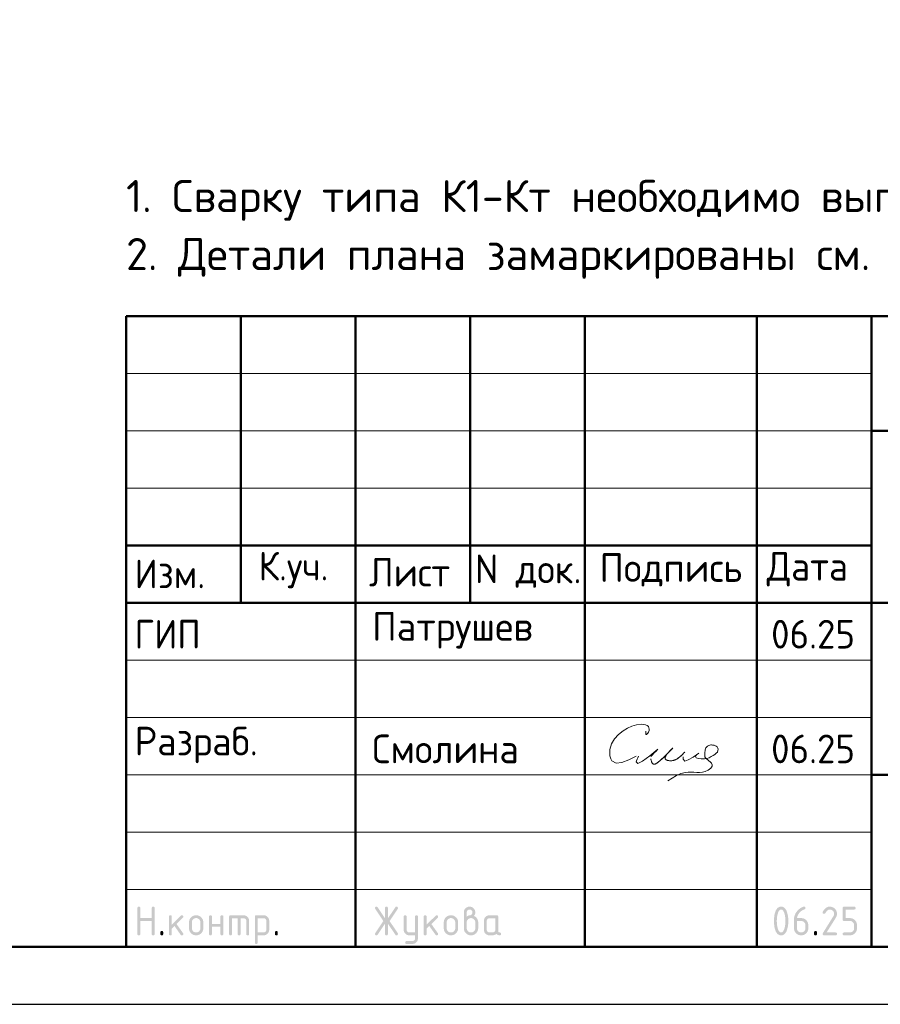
# Model space of a CAD drawing. Header units: millimetres. Extents: x 0 to 50400, y 0 to 35640.
# Tile 42 of 46: x 26487 to 35493, y 0 to 10301. Entities that reach past the tile are written whole.
import ezdxf

# ---------------------------------------------------------------- set-up
doc = ezdxf.new("R2010")
doc.units = ezdxf.units.MM
doc.layers.add('Standard', color=7, linetype='Continuous', lineweight=25)
doc.styles.add('ISOCPEUR', font='txt')

msp = doc.modelspace()

# ---------------------------------------------------------------- hatches: boundary and pattern name
at = {"layer": 'Standard', "linetype": 'Continuous', "lineweight": 25, "transparency": 33554687}
for points in [[(27719, 737), (27719, 1007), (27719, 1008), (27719, 1010), (27719, 1012), (27720, 1013), (27720, 1015), (27721, 1016), (27722, 1017), (27723, 1018), (27724, 1019), (27725, 1019), (27726, 1020), (27727, 1021), (27729, 1021), (27730, 1021), (27732, 1022), (27734, 1022), (27736, 1022), (27737, 1021), (27739, 1021), (27741, 1021), (27742, 1020), (27743, 1019), (27744, 1019), (27745, 1018), (27746, 1017), (27747, 1016), (27748, 1015), (27748, 1013), (27748, 1012), (27749, 1010), (27749, 1008), (27749, 1007), (27749, 902), (27869, 902), (27869, 1007), (27869, 1008), (27869, 1010), (27869, 1012), (27870, 1013), (27870, 1015), (27871, 1016), (27871, 1017), (27872, 1018), (27873, 1019), (27874, 1019), (27876, 1020), (27877, 1021), (27878, 1021), (27880, 1021), (27882, 1022), (27884, 1022), (27886, 1022), (27887, 1021), (27889, 1021), (27890, 1021), (27892, 1020), (27893, 1019), (27894, 1019), (27895, 1018), (27896, 1017), (27897, 1016), (27897, 1015), (27898, 1013), (27898, 1012), (27898, 1010), (27899, 1008), (27899, 1007), (27899, 737), (27899, 735), (27898, 733), (27898, 731), (27898, 730), (27897, 729), (27897, 727), (27896, 726), (27895, 725), (27894, 724), (27893, 724), (27892, 723), (27890, 722), (27889, 722), (27887, 722), (27886, 722), (27884, 722), (27882, 722), (27880, 722), (27878, 722), (27877, 722), (27876, 723), (27874, 724), (27873, 724), (27872, 725), (27871, 726), (27871, 727), (27870, 729), (27870, 730), (27869, 731), (27869, 733), (27869, 735), (27869, 737), (27869, 872), (27749, 872), (27749, 737), (27749, 735), (27749, 733), (27748, 731), (27748, 730), (27748, 729), (27747, 727), (27746, 726), (27745, 725), (27744, 724), (27743, 724), (27742, 723), (27741, 722), (27739, 722), (27737, 722), (27736, 722), (27734, 722), (27732, 722), (27730, 722), (27729, 722), (27727, 722), (27726, 723), (27725, 724), (27724, 724), (27723, 725), (27722, 726), (27721, 727), (27720, 729), (27720, 730), (27719, 731), (27719, 733), (27719, 735)], [(28079, 833), (28173, 927), (28174, 928), (28175, 929), (28177, 930), (28178, 930), (28179, 931), (28181, 931), (28182, 931), (28184, 931), (28186, 931), (28187, 931), (28189, 931), (28190, 930), (28192, 930), (28193, 929), (28194, 929), (28195, 928), (28196, 927), (28197, 926), (28197, 924), (28198, 923), (28198, 922), (28198, 920), (28199, 918), (28199, 916), (28199, 915), (28198, 914), (28198, 912), (28198, 911), (28197, 910), (28196, 908), (28195, 907), (28194, 906), (28128, 840), (28196, 745), (28197, 743), (28198, 741), (28199, 739), (28199, 736), (28199, 734), (28198, 733), (28198, 731), (28198, 730), (28197, 728), (28197, 727), (28196, 726), (28195, 725), (28194, 724), (28193, 724), (28192, 723), (28190, 722), (28189, 722), (28187, 722), (28186, 722), (28184, 722), (28182, 722), (28180, 722), (28178, 722), (28177, 723), (28175, 724), (28174, 725), (28172, 726), (28171, 728), (28107, 819), (28079, 791), (28079, 737), (28079, 735), (28078, 733), (28078, 731), (28078, 730), (28077, 729), (28077, 727), (28076, 726), (28075, 725), (28074, 724), (28073, 724), (28072, 723), (28070, 722), (28069, 722), (28067, 722), (28066, 722), (28064, 722), (28062, 722), (28060, 722), (28059, 722), (28057, 722), (28056, 723), (28055, 724), (28053, 724), (28052, 725), (28051, 726), (28051, 727), (28050, 729), (28050, 730), (28049, 731), (28049, 733), (28049, 735), (28049, 737), (28049, 916), (28049, 918), (28049, 920), (28049, 922), (28050, 923), (28050, 924), (28051, 926), (28051, 927), (28052, 928), (28053, 929), (28055, 929), (28056, 930), (28057, 930), (28059, 931), (28060, 931), (28062, 931), (28064, 931), (28066, 931), (28067, 931), (28069, 931), (28070, 930), (28072, 930), (28073, 929), (28074, 929), (28075, 928), (28076, 927), (28077, 926), (28077, 924), (28078, 923), (28078, 922), (28078, 920), (28079, 918), (28079, 916)], [(28498, 811), (28498, 737), (28498, 735), (28498, 733), (28498, 731), (28497, 730), (28497, 729), (28496, 727), (28496, 726), (28495, 725), (28494, 724), (28493, 724), (28491, 723), (28490, 722), (28489, 722), (28487, 722), (28485, 722), (28483, 722), (28481, 722), (28480, 722), (28478, 722), (28477, 722), (28475, 723), (28474, 724), (28473, 724), (28472, 725), (28471, 726), (28470, 727), (28470, 729), (28469, 730), (28469, 731), (28469, 733), (28468, 735), (28468, 737), (28468, 916), (28468, 918), (28469, 920), (28469, 922), (28469, 923), (28470, 924), (28470, 926), (28471, 927), (28472, 928), (28473, 929), (28474, 929), (28475, 930), (28477, 930), (28478, 931), (28480, 931), (28481, 931), (28483, 931), (28485, 931), (28487, 931), (28489, 931), (28490, 930), (28491, 930), (28493, 929), (28494, 929), (28495, 928), (28496, 927), (28496, 926), (28497, 924), (28497, 923), (28498, 922), (28498, 920), (28498, 918), (28498, 916), (28498, 841), (28588, 841), (28588, 916), (28588, 918), (28588, 920), (28588, 922), (28589, 923), (28589, 924), (28590, 926), (28591, 927), (28592, 928), (28593, 929), (28594, 929), (28595, 930), (28596, 930), (28598, 931), (28600, 931), (28601, 931), (28603, 931), (28605, 931), (28607, 931), (28608, 931), (28610, 930), (28611, 930), (28612, 929), (28613, 929), (28614, 928), (28615, 927), (28616, 926), (28617, 924), (28617, 923), (28618, 922), (28618, 920), (28618, 918), (28618, 916), (28618, 737), (28618, 735), (28618, 733), (28618, 731), (28617, 730), (28617, 729), (28616, 727), (28615, 726), (28614, 725), (28613, 724), (28612, 724), (28611, 723), (28610, 722), (28608, 722), (28607, 722), (28605, 722), (28603, 722), (28601, 722), (28600, 722), (28598, 722), (28596, 722), (28595, 723), (28594, 724), (28593, 724), (28592, 725), (28591, 726), (28590, 727), (28589, 729), (28589, 730), (28588, 731), (28588, 733), (28588, 735), (28588, 737), (28588, 811)], [(28693, 931), (28828, 931), (28831, 931), (28834, 931), (28837, 931), (28840, 930), (28843, 930), (28846, 929), (28849, 928), (28851, 927), (28854, 926), (28856, 925), (28859, 923), (28861, 922), (28864, 920), (28866, 918), (28868, 916), (28871, 914), (28873, 912), (28875, 909), (28877, 907), (28878, 905), (28880, 902), (28881, 900), (28883, 897), (28884, 895), (28885, 892), (28886, 889), (28886, 886), (28887, 883), (28887, 881), (28888, 878), (28888, 875), (28888, 871), (28888, 737), (28888, 735), (28888, 733), (28888, 731), (28887, 730), (28887, 729), (28886, 727), (28885, 726), (28884, 725), (28883, 724), (28882, 724), (28881, 723), (28880, 722), (28878, 722), (28877, 722), (28875, 722), (28873, 722), (28871, 722), (28869, 722), (28868, 722), (28866, 722), (28865, 723), (28864, 724), (28863, 724), (28862, 725), (28861, 726), (28860, 727), (28859, 729), (28859, 730), (28858, 731), (28858, 733), (28858, 735), (28858, 737), (28858, 871), (28858, 875), (28857, 877), (28857, 880), (28856, 883), (28855, 886), (28853, 888), (28851, 891), (28849, 893), (28847, 895), (28845, 896), (28842, 898), (28840, 899), (28837, 900), (28834, 901), (28831, 901), (28828, 901), (28798, 901), (28798, 737), (28798, 735), (28798, 733), (28798, 731), (28797, 730), (28797, 729), (28796, 727), (28795, 726), (28794, 725), (28793, 724), (28792, 724), (28791, 723), (28790, 722), (28788, 722), (28787, 722), (28785, 722), (28783, 722), (28781, 722), (28780, 722), (28778, 722), (28777, 722), (28775, 723), (28774, 724), (28773, 724), (28772, 725), (28771, 726), (28770, 727), (28769, 729), (28769, 730), (28769, 731), (28768, 733), (28768, 735), (28768, 737), (28768, 901), (28708, 901), (28708, 737), (28708, 735), (28708, 733), (28708, 731), (28707, 730), (28707, 729), (28706, 727), (28705, 726), (28704, 725), (28704, 724), (28702, 724), (28701, 723), (28700, 722), (28698, 722), (28697, 722), (28695, 722), (28693, 722), (28691, 722), (28690, 722), (28688, 722), (28687, 722), (28685, 723), (28684, 724), (28683, 724), (28682, 725), (28681, 726), (28680, 727), (28680, 729), (28679, 730), (28679, 731), (28678, 733), (28678, 735), (28678, 737), (28678, 916), (28678, 918), (28678, 920), (28679, 922), (28679, 923), (28680, 924), (28680, 926), (28681, 927), (28682, 928), (28683, 929), (28684, 929), (28685, 930), (28687, 930), (28688, 931), (28690, 931), (28691, 931)], [(30310, 844), (30233, 728), (30232, 726), (30230, 725), (30229, 724), (30227, 723), (30226, 722), (30224, 722), (30222, 722), (30220, 722), (30218, 722), (30217, 722), (30215, 722), (30214, 723), (30212, 723), (30211, 724), (30210, 724), (30209, 725), (30208, 726), (30207, 728), (30207, 729), (30206, 730), (30206, 732), (30206, 734), (30205, 735), (30205, 737), (30205, 739), (30206, 741), (30207, 743), (30208, 745), (30292, 871), (30208, 998), (30207, 1000), (30206, 1002), (30205, 1004), (30205, 1006), (30205, 1008), (30206, 1010), (30206, 1011), (30206, 1013), (30207, 1014), (30207, 1015), (30208, 1017), (30209, 1018), (30210, 1019), (30211, 1019), (30212, 1020), (30214, 1021), (30215, 1021), (30217, 1021), (30218, 1022), (30220, 1022), (30222, 1022), (30224, 1021), (30226, 1021), (30227, 1020), (30229, 1019), (30230, 1018), (30232, 1016), (30233, 1015), (30310, 899), (30310, 1007), (30310, 1008), (30310, 1010), (30311, 1012), (30311, 1013), (30312, 1015), (30312, 1016), (30313, 1017), (30314, 1018), (30315, 1019), (30316, 1019), (30317, 1020), (30319, 1021), (30320, 1021), (30322, 1021), (30323, 1022), (30325, 1022), (30327, 1022), (30329, 1021), (30330, 1021), (30332, 1021), (30333, 1020), (30334, 1019), (30336, 1019), (30337, 1018), (30337, 1017), (30338, 1016), (30339, 1015), (30339, 1013), (30340, 1012), (30340, 1010), (30340, 1008), (30340, 1007), (30340, 899), (30418, 1015), (30419, 1016), (30420, 1018), (30422, 1019), (30423, 1020), (30425, 1021), (30427, 1021), (30428, 1022), (30430, 1022), (30432, 1022), (30433, 1021), (30435, 1021), (30436, 1020), (30437, 1020), (30439, 1019), (30440, 1018), (30441, 1017), (30442, 1016), (30443, 1015), (30444, 1013), (30444, 1012), (30445, 1011), (30445, 1009), (30445, 1008), (30445, 1006), (30445, 1004), (30445, 1002), (30444, 1000), (30443, 998), (30358, 871), (30443, 745), (30444, 743), (30445, 741), (30445, 739), (30445, 737), (30445, 735), (30445, 734), (30445, 732), (30444, 731), (30444, 730), (30443, 728), (30442, 727), (30441, 726), (30440, 725), (30439, 724), (30438, 723), (30436, 723), (30435, 722), (30434, 722), (30432, 722), (30431, 722), (30429, 722), (30427, 722), (30425, 722), (30423, 723), (30422, 724), (30420, 725), (30419, 726), (30418, 728), (30340, 844), (30340, 737), (30340, 735), (30340, 733), (30340, 731), (30339, 730), (30339, 729), (30338, 727), (30337, 726), (30337, 725), (30336, 724), (30334, 724), (30333, 723), (30332, 722), (30330, 722), (30329, 722), (30327, 722), (30325, 722), (30323, 722), (30322, 722), (30320, 722), (30319, 722), (30317, 723), (30316, 724), (30315, 724), (30314, 725), (30313, 726), (30312, 727), (30312, 729), (30311, 730), (30311, 731), (30310, 733), (30310, 735), (30310, 737)], [(30625, 691), (30625, 722), (30565, 722), (30562, 722), (30559, 722), (30556, 722), (30553, 723), (30550, 723), (30547, 724), (30545, 725), (30542, 726), (30539, 727), (30537, 728), (30534, 730), (30532, 731), (30529, 733), (30527, 735), (30525, 737), (30523, 739), (30521, 741), (30519, 744), (30517, 746), (30515, 748), (30513, 751), (30512, 753), (30511, 756), (30510, 758), (30509, 761), (30508, 764), (30507, 767), (30506, 769), (30506, 772), (30506, 775), (30505, 778), (30505, 781), (30505, 916), (30505, 918), (30506, 920), (30506, 922), (30506, 923), (30507, 924), (30507, 926), (30508, 927), (30509, 928), (30510, 929), (30511, 929), (30512, 930), (30514, 930), (30515, 931), (30517, 931), (30518, 931), (30520, 931), (30522, 931), (30524, 931), (30526, 931), (30527, 930), (30528, 930), (30530, 929), (30531, 929), (30532, 928), (30533, 927), (30533, 926), (30534, 924), (30534, 923), (30535, 922), (30535, 920), (30535, 918), (30535, 916), (30535, 782), (30535, 779), (30536, 776), (30536, 773), (30538, 770), (30539, 768), (30540, 765), (30542, 763), (30544, 760), (30546, 758), (30549, 757), (30551, 755), (30554, 754), (30557, 753), (30559, 752), (30562, 752), (30565, 752), (30625, 752), (30625, 916), (30625, 918), (30625, 920), (30625, 922), (30626, 923), (30626, 924), (30627, 926), (30628, 927), (30629, 928), (30630, 929), (30631, 929), (30632, 930), (30633, 930), (30635, 931), (30636, 931), (30638, 931), (30640, 931), (30642, 931), (30644, 931), (30645, 931), (30647, 930), (30648, 930), (30649, 929), (30650, 929), (30651, 928), (30652, 927), (30653, 926), (30654, 924), (30654, 923), (30655, 922), (30655, 920), (30655, 918), (30655, 916), (30655, 692), (30655, 688), (30655, 685), (30655, 682), (30654, 680), (30653, 677), (30653, 674), (30652, 671), (30651, 669), (30650, 666), (30648, 663), (30647, 661), (30645, 658), (30644, 656), (30642, 654), (30640, 651), (30638, 649), (30636, 647), (30634, 645), (30631, 643), (30629, 641), (30627, 640), (30624, 638), (30621, 637), (30619, 636), (30616, 635), (30613, 634), (30611, 633), (30608, 633), (30605, 632), (30602, 632), (30599, 632), (30596, 632), (30535, 632), (30534, 632), (30532, 632), (30530, 632), (30529, 633), (30527, 633), (30526, 634), (30525, 634), (30524, 635), (30523, 636), (30522, 638), (30522, 639), (30521, 640), (30521, 642), (30521, 643), (30520, 645), (30520, 647), (30520, 648), (30521, 650), (30521, 651), (30522, 652), (30522, 654), (30523, 655), (30524, 656), (30525, 657), (30526, 658), (30527, 659), (30529, 660), (30530, 661), (30531, 661), (30533, 661), (30534, 662), (30535, 662), (30595, 662), (30598, 662), (30601, 662), (30604, 663), (30607, 664), (30609, 665), (30612, 666), (30614, 668), (30616, 670), (30619, 672), (30620, 675), (30622, 677), (30623, 680), (30624, 682), (30624, 685), (30625, 688)], [(30745, 833), (30840, 927), (30841, 928), (30842, 929), (30843, 930), (30844, 930), (30846, 931), (30847, 931), (30849, 931), (30850, 931), (30852, 931), (30854, 931), (30855, 931), (30857, 930), (30858, 930), (30859, 929), (30860, 929), (30861, 928), (30862, 927), (30863, 926), (30864, 924), (30864, 923), (30865, 922), (30865, 920), (30865, 918), (30865, 916), (30865, 915), (30865, 914), (30865, 912), (30864, 911), (30863, 910), (30863, 908), (30862, 907), (30861, 906), (30795, 840), (30862, 745), (30864, 743), (30864, 741), (30865, 739), (30865, 736), (30865, 734), (30865, 733), (30865, 731), (30864, 730), (30864, 728), (30863, 727), (30862, 726), (30861, 725), (30860, 724), (30859, 724), (30858, 723), (30857, 722), (30855, 722), (30854, 722), (30852, 722), (30850, 722), (30848, 722), (30846, 722), (30845, 722), (30843, 723), (30842, 724), (30840, 725), (30839, 726), (30838, 728), (30773, 819), (30745, 791), (30745, 737), (30745, 735), (30745, 733), (30745, 731), (30744, 730), (30744, 729), (30743, 727), (30742, 726), (30741, 725), (30741, 724), (30739, 724), (30738, 723), (30737, 722), (30735, 722), (30734, 722), (30732, 722), (30730, 722), (30728, 722), (30727, 722), (30725, 722), (30724, 722), (30722, 723), (30721, 724), (30720, 724), (30719, 725), (30718, 726), (30717, 727), (30717, 729), (30716, 730), (30716, 731), (30715, 733), (30715, 735), (30715, 737), (30715, 916), (30715, 918), (30715, 920), (30716, 922), (30716, 923), (30717, 924), (30717, 926), (30718, 927), (30719, 928), (30720, 929), (30721, 929), (30722, 930), (30724, 930), (30725, 931), (30727, 931), (30728, 931), (30730, 931), (30732, 931), (30734, 931), (30735, 931), (30737, 930), (30738, 930), (30739, 929), (30741, 929), (30741, 928), (30742, 927), (30743, 926), (30744, 924), (30744, 923), (30745, 922), (30745, 920), (30745, 918), (30745, 916)], [(34965, 1022), (34968, 1022), (34972, 1021), (34976, 1021), (34980, 1020), (34983, 1019), (34987, 1018), (34990, 1017), (34993, 1016), (34997, 1015), (35000, 1013), (35003, 1011), (35006, 1009), (35009, 1007), (35012, 1005), (35015, 1002), (35018, 1000), (35020, 997), (35023, 994), (35025, 991), (35027, 988), (35029, 985), (35031, 982), (35033, 979), (35034, 975), (35035, 972), (35036, 969), (35038, 965), (35038, 962), (35039, 958), (35039, 954), (35040, 950), (35040, 947), (35040, 941), (35039, 936), (35038, 930), (35036, 925), (35034, 920), (35032, 914), (35029, 909), (35026, 903), (34931, 752), (35025, 752), (35026, 752), (35028, 751), (35030, 751), (35031, 751), (35033, 750), (35034, 749), (35035, 749), (35036, 748), (35037, 747), (35037, 746), (35038, 745), (35039, 743), (35039, 742), (35039, 740), (35040, 738), (35040, 737), (35040, 735), (35039, 733), (35039, 731), (35039, 730), (35038, 729), (35037, 727), (35037, 726), (35036, 725), (35035, 724), (35034, 724), (35033, 723), (35031, 722), (35030, 722), (35028, 722), (35026, 722), (35025, 722), (34905, 722), (34903, 722), (34901, 722), (34899, 722), (34898, 722), (34897, 723), (34895, 724), (34894, 724), (34893, 725), (34892, 726), (34892, 727), (34891, 729), (34891, 730), (34890, 731), (34890, 733), (34890, 735), (34890, 737), (34890, 739), (34890, 741), (34891, 743), (34892, 745), (35002, 922), (35004, 925), (35005, 928), (35007, 931), (35008, 934), (35009, 937), (35009, 940), (35010, 943), (35010, 946), (35010, 951), (35009, 955), (35008, 960), (35006, 964), (35005, 968), (35002, 971), (35000, 975), (34996, 978), (34993, 982), (34989, 984), (34986, 987), (34982, 988), (34978, 990), (34974, 991), (34969, 991), (34965, 991), (34961, 991), (34958, 991), (34955, 990), (34952, 989), (34949, 988), (34946, 986), (34943, 984), (34940, 982), (34937, 980), (34934, 977), (34931, 974), (34929, 970), (34926, 967), (34923, 963), (34920, 958), (34918, 954), (34917, 952), (34915, 951), (34914, 949), (34912, 948), (34911, 947), (34909, 947), (34907, 947), (34905, 947), (34903, 947), (34901, 947), (34899, 947), (34898, 947), (34897, 948), (34895, 949), (34894, 949), (34893, 950), (34892, 951), (34892, 952), (34891, 954), (34891, 955), (34890, 956), (34890, 958), (34890, 960), (34890, 961), (34890, 963), (34890, 965), (34890, 966), (34891, 968), (34894, 974), (34898, 980), (34902, 986), (34906, 991), (34910, 996), (34914, 1000), (34919, 1005), (34923, 1008), (34928, 1011), (34933, 1014), (34938, 1016), (34943, 1018), (34948, 1020), (34953, 1021), (34959, 1022)], [(35100, 887), (35100, 1007), (35100, 1008), (35100, 1010), (35100, 1012), (35100, 1013), (35101, 1015), (35102, 1016), (35102, 1017), (35103, 1018), (35104, 1019), (35105, 1019), (35107, 1020), (35108, 1021), (35109, 1021), (35111, 1021), (35113, 1022), (35114, 1022), (35219, 1022), (35221, 1022), (35223, 1021), (35224, 1021), (35226, 1021), (35227, 1020), (35228, 1019), (35229, 1019), (35230, 1018), (35231, 1017), (35232, 1016), (35233, 1014), (35233, 1013), (35234, 1012), (35234, 1010), (35234, 1008), (35234, 1007), (35234, 1005), (35234, 1003), (35234, 1001), (35233, 1000), (35233, 999), (35232, 997), (35231, 996), (35230, 995), (35229, 994), (35228, 994), (35227, 993), (35226, 992), (35224, 992), (35223, 992), (35221, 991), (35219, 991), (35130, 991), (35130, 902), (35174, 902), (35178, 902), (35182, 901), (35186, 901), (35189, 900), (35193, 900), (35196, 899), (35200, 897), (35203, 896), (35207, 895), (35210, 893), (35213, 891), (35216, 889), (35219, 887), (35222, 885), (35225, 882), (35227, 880), (35230, 877), (35232, 874), (35235, 871), (35237, 868), (35239, 865), (35241, 862), (35242, 859), (35244, 855), (35245, 852), (35246, 849), (35247, 845), (35248, 841), (35249, 838), (35249, 834), (35249, 830), (35249, 827), (35249, 797), (35249, 793), (35249, 789), (35249, 785), (35248, 782), (35247, 778), (35246, 775), (35245, 771), (35244, 768), (35242, 764), (35241, 761), (35239, 758), (35237, 755), (35235, 752), (35232, 749), (35230, 746), (35227, 743), (35224, 741), (35222, 738), (35219, 736), (35216, 734), (35213, 732), (35209, 730), (35206, 728), (35203, 727), (35200, 726), (35196, 725), (35193, 724), (35189, 723), (35186, 722), (35182, 722), (35178, 722), (35174, 722), (35114, 722), (35113, 722), (35111, 722), (35109, 722), (35108, 722), (35107, 723), (35105, 724), (35104, 724), (35103, 725), (35102, 726), (35102, 727), (35101, 729), (35100, 730), (35100, 731), (35100, 733), (35100, 735), (35100, 737), (35100, 738), (35100, 740), (35100, 742), (35100, 743), (35101, 745), (35102, 746), (35102, 747), (35103, 748), (35104, 749), (35105, 749), (35107, 750), (35108, 751), (35109, 751), (35111, 751), (35113, 752), (35114, 752), (35174, 752), (35179, 752), (35183, 752), (35188, 753), (35192, 755), (35196, 756), (35199, 759), (35203, 761), (35206, 765), (35209, 768), (35212, 772), (35214, 775), (35216, 779), (35218, 783), (35218, 788), (35219, 792), (35219, 797), (35219, 827), (35219, 831), (35218, 836), (35218, 840), (35216, 844), (35214, 848), (35212, 851), (35209, 855), (35206, 858), (35203, 862), (35199, 864), (35195, 867), (35192, 868), (35188, 870), (35183, 871), (35179, 872), (35174, 872), (35114, 872), (35113, 872), (35111, 872), (35109, 872), (35108, 872), (35107, 873), (35105, 874), (35104, 874), (35103, 875), (35102, 876), (35102, 877), (35101, 879), (35100, 880), (35100, 881), (35100, 883), (35100, 885)], [(27959, 752), (27959, 753), (27959, 755), (27959, 757), (27960, 758), (27960, 760), (27961, 761), (27962, 762), (27963, 763), (27963, 764), (27965, 765), (27966, 765), (27967, 766), (27969, 766), (27970, 766), (27972, 767), (27974, 767), (27976, 767), (27977, 766), (27979, 766), (27980, 766), (27982, 765), (27983, 765), (27984, 764), (27985, 763), (27986, 762), (27987, 761), (27987, 760), (27988, 758), (27988, 757), (27989, 755), (27989, 753), (27989, 752), (27989, 737), (27989, 735), (27989, 733), (27988, 731), (27988, 730), (27987, 729), (27987, 727), (27986, 726), (27985, 725), (27984, 724), (27983, 724), (27982, 723), (27980, 722), (27979, 722), (27977, 722), (27976, 722), (27974, 722), (27972, 722), (27970, 722), (27969, 722), (27967, 722), (27966, 723), (27965, 724), (27963, 724), (27963, 725), (27962, 726), (27961, 727), (27960, 729), (27960, 730), (27959, 731), (27959, 733), (27959, 735), (27959, 737)], [(29158, 752), (29158, 753), (29158, 755), (29158, 757), (29159, 758), (29159, 760), (29160, 761), (29161, 762), (29162, 763), (29163, 764), (29164, 765), (29165, 765), (29166, 766), (29168, 766), (29169, 766), (29171, 767), (29173, 767), (29175, 767), (29177, 766), (29178, 766), (29180, 766), (29181, 765), (29182, 765), (29183, 764), (29184, 763), (29185, 762), (29186, 761), (29187, 760), (29187, 758), (29188, 757), (29188, 755), (29188, 753), (29188, 752), (29188, 737), (29188, 735), (29188, 733), (29188, 731), (29187, 730), (29187, 729), (29186, 727), (29185, 726), (29184, 725), (29183, 724), (29182, 724), (29181, 723), (29180, 722), (29178, 722), (29177, 722), (29175, 722), (29173, 722), (29171, 722), (29169, 722), (29168, 722), (29166, 722), (29165, 723), (29164, 724), (29163, 724), (29162, 725), (29161, 726), (29160, 727), (29159, 729), (29159, 730), (29158, 731), (29158, 733), (29158, 735), (29158, 737)], [(34800, 752), (34800, 753), (34800, 755), (34800, 757), (34801, 758), (34801, 760), (34802, 761), (34803, 762), (34804, 763), (34804, 764), (34806, 765), (34807, 765), (34808, 766), (34810, 766), (34811, 766), (34813, 767), (34815, 767), (34817, 767), (34818, 766), (34820, 766), (34821, 766), (34823, 765), (34824, 765), (34825, 764), (34826, 763), (34827, 762), (34828, 761), (34828, 760), (34829, 758), (34829, 757), (34830, 755), (34830, 753), (34830, 752), (34830, 737), (34830, 735), (34830, 733), (34829, 731), (34829, 730), (34828, 729), (34828, 727), (34827, 726), (34826, 725), (34825, 724), (34824, 724), (34823, 723), (34821, 722), (34820, 722), (34818, 722), (34817, 722), (34815, 722), (34813, 722), (34811, 722), (34810, 722), (34808, 722), (34807, 723), (34806, 724), (34804, 724), (34804, 725), (34803, 726), (34802, 727), (34801, 729), (34801, 730), (34800, 731), (34800, 733), (34800, 735), (34800, 737)]]:
    msp.add_hatch(color=7, dxfattribs=at).paths.add_polyline_path(points, flags=16)
h = msp.add_hatch(color=7, dxfattribs=at)
h.paths.add_polyline_path([(28259, 796), (28259, 856), (28259, 860), (28259, 864), (28259, 868), (28260, 871), (28261, 875), (28262, 878), (28263, 882), (28264, 885), (28265, 889), (28267, 892), (28269, 895), (28271, 898), (28273, 901), (28275, 904), (28278, 907), (28280, 909), (28283, 912), (28286, 915), (28289, 917), (28292, 919), (28295, 921), (28298, 923), (28301, 925), (28305, 926), (28308, 927), (28311, 928), (28315, 929), (28318, 930), (28322, 931), (28326, 931), (28329, 931), (28333, 931), (28337, 931), (28341, 931), (28345, 931), (28349, 930), (28352, 929), (28356, 928), (28359, 927), (28362, 926), (28366, 925), (28369, 923), (28372, 921), (28375, 919), (28378, 917), (28381, 915), (28384, 912), (28387, 910), (28389, 907), (28392, 904), (28394, 901), (28396, 898), (28398, 895), (28400, 892), (28401, 889), (28403, 886), (28404, 882), (28405, 879), (28406, 875), (28407, 872), (28408, 868), (28408, 864), (28408, 860), (28408, 856), (28408, 796), (28408, 793), (28408, 789), (28408, 785), (28407, 781), (28406, 778), (28405, 774), (28404, 771), (28403, 768), (28401, 764), (28400, 761), (28398, 758), (28396, 755), (28394, 752), (28391, 749), (28389, 746), (28386, 743), (28384, 741), (28381, 738), (28378, 736), (28375, 734), (28372, 732), (28369, 730), (28365, 728), (28362, 727), (28359, 726), (28355, 725), (28352, 724), (28348, 723), (28345, 722), (28341, 722), (28337, 722), (28333, 722), (28329, 722), (28326, 722), (28322, 722), (28318, 723), (28315, 724), (28311, 725), (28308, 726), (28305, 727), (28301, 728), (28298, 730), (28295, 732), (28292, 734), (28289, 736), (28286, 738), (28283, 741), (28280, 743), (28278, 746), (28275, 749), (28273, 752), (28271, 755), (28269, 758), (28267, 761), (28265, 764), (28264, 768), (28263, 771), (28262, 774), (28261, 778), (28260, 781), (28259, 785), (28259, 789), (28259, 793)], flags=16)
h.paths.add_polyline_path([(28378, 797), (28378, 857), (28378, 861), (28377, 866), (28377, 870), (28375, 874), (28373, 878), (28371, 881), (28368, 885), (28365, 888), (28362, 892), (28358, 894), (28355, 897), (28351, 898), (28347, 900), (28342, 901), (28338, 902), (28333, 902), (28329, 902), (28324, 901), (28320, 900), (28316, 898), (28312, 897), (28309, 894), (28305, 892), (28302, 888), (28298, 885), (28296, 881), (28293, 878), (28292, 874), (28290, 870), (28289, 866), (28289, 861), (28289, 857), (28289, 797), (28289, 792), (28289, 788), (28290, 783), (28292, 779), (28293, 775), (28296, 772), (28298, 768), (28302, 765), (28305, 761), (28308, 759), (28312, 756), (28316, 755), (28320, 753), (28324, 752), (28329, 752), (28333, 752), (28338, 752), (28342, 752), (28347, 753), (28351, 755), (28355, 757), (28358, 759), (28362, 761), (28365, 765), (28368, 768), (28371, 772), (28373, 775), (28375, 779), (28377, 783), (28377, 788), (28378, 792)])
h = msp.add_hatch(color=7, dxfattribs=at)
h.paths.add_polyline_path([(28948, 916), (28948, 918), (28948, 920), (28949, 922), (28949, 923), (28950, 924), (28950, 926), (28951, 927), (28952, 928), (28953, 929), (28954, 929), (28955, 930), (28957, 930), (28958, 931), (28960, 931), (28961, 931), (28963, 931), (29038, 931), (29041, 931), (29044, 931), (29047, 931), (29050, 930), (29053, 930), (29056, 929), (29059, 928), (29061, 927), (29064, 926), (29066, 925), (29069, 923), (29071, 922), (29074, 920), (29076, 918), (29078, 916), (29080, 914), (29083, 912), (29085, 910), (29086, 907), (29088, 905), (29090, 902), (29091, 900), (29092, 897), (29094, 895), (29095, 892), (29095, 889), (29096, 886), (29097, 884), (29097, 881), (29098, 878), (29098, 875), (29098, 871), (29098, 781), (29098, 778), (29098, 775), (29097, 772), (29097, 769), (29096, 767), (29095, 764), (29095, 761), (29094, 758), (29092, 756), (29091, 753), (29090, 751), (29088, 748), (29086, 746), (29085, 744), (29083, 741), (29081, 739), (29078, 737), (29076, 735), (29074, 733), (29071, 731), (29069, 730), (29066, 728), (29064, 727), (29061, 726), (29059, 725), (29056, 724), (29053, 723), (29050, 723), (29047, 722), (29044, 722), (29041, 722), (29038, 722), (28978, 722), (28978, 647), (28978, 645), (28978, 643), (28978, 641), (28977, 640), (28977, 639), (28976, 638), (28975, 636), (28974, 635), (28973, 634), (28972, 634), (28971, 633), (28970, 633), (28968, 632), (28967, 632), (28965, 632), (28963, 632), (28961, 632), (28960, 632), (28958, 632), (28957, 633), (28955, 633), (28954, 634), (28953, 634), (28952, 635), (28951, 636), (28950, 638), (28950, 639), (28949, 640), (28949, 641), (28948, 643), (28948, 645), (28948, 647)], flags=16)
h.paths.add_polyline_path([(28978, 901), (28978, 752), (29038, 752), (29041, 752), (29044, 752), (29047, 753), (29049, 754), (29052, 755), (29054, 757), (29057, 758), (29059, 760), (29061, 763), (29063, 765), (29065, 767), (29066, 770), (29067, 773), (29067, 776), (29068, 778), (29068, 782), (29068, 871), (29068, 875), (29067, 877), (29067, 880), (29066, 883), (29065, 886), (29063, 888), (29061, 891), (29059, 893), (29057, 895), (29055, 896), (29052, 898), (29050, 899), (29047, 900), (29044, 901), (29041, 901), (29038, 901)])
h = msp.add_hatch(color=7, dxfattribs=at)
h.paths.add_polyline_path([(30925, 796), (30925, 856), (30925, 860), (30925, 864), (30926, 868), (30926, 871), (30927, 875), (30928, 878), (30929, 882), (30930, 885), (30932, 889), (30934, 892), (30935, 895), (30937, 898), (30939, 901), (30942, 904), (30944, 907), (30947, 909), (30950, 912), (30952, 915), (30955, 917), (30958, 919), (30961, 921), (30965, 923), (30968, 925), (30971, 926), (30974, 927), (30978, 928), (30981, 929), (30985, 930), (30988, 931), (30992, 931), (30996, 931), (31000, 931), (31004, 931), (31008, 931), (31011, 931), (31015, 930), (31019, 929), (31022, 928), (31026, 927), (31029, 926), (31032, 925), (31035, 923), (31039, 921), (31042, 919), (31045, 917), (31047, 915), (31050, 912), (31053, 910), (31056, 907), (31058, 904), (31060, 901), (31063, 898), (31065, 895), (31066, 892), (31068, 889), (31069, 886), (31071, 882), (31072, 879), (31073, 875), (31073, 872), (31074, 868), (31074, 864), (31075, 860), (31075, 856), (31075, 796), (31075, 793), (31074, 789), (31074, 785), (31073, 781), (31073, 778), (31072, 774), (31071, 771), (31069, 768), (31068, 764), (31066, 761), (31064, 758), (31062, 755), (31060, 752), (31058, 749), (31056, 746), (31053, 743), (31050, 741), (31047, 738), (31044, 736), (31041, 734), (31038, 732), (31035, 730), (31032, 728), (31029, 727), (31025, 726), (31022, 725), (31018, 724), (31015, 723), (31011, 722), (31007, 722), (31004, 722), (31000, 722), (30996, 722), (30992, 722), (30988, 722), (30985, 723), (30981, 724), (30978, 725), (30974, 726), (30971, 727), (30968, 728), (30965, 730), (30961, 732), (30958, 734), (30955, 736), (30952, 738), (30950, 741), (30947, 743), (30944, 746), (30942, 749), (30939, 752), (30937, 755), (30935, 758), (30934, 761), (30932, 764), (30930, 768), (30929, 771), (30928, 774), (30927, 778), (30926, 781), (30926, 785), (30925, 789), (30925, 793)], flags=16)
h.paths.add_polyline_path([(31045, 797), (31045, 857), (31045, 861), (31044, 866), (31043, 870), (31041, 874), (31040, 878), (31037, 881), (31035, 885), (31032, 888), (31028, 892), (31025, 894), (31021, 897), (31017, 898), (31013, 900), (31009, 901), (31004, 902), (31000, 902), (30995, 902), (30991, 901), (30987, 900), (30983, 898), (30979, 897), (30975, 894), (30971, 892), (30968, 888), (30965, 885), (30962, 881), (30960, 878), (30958, 874), (30957, 870), (30956, 866), (30955, 861), (30955, 857), (30955, 797), (30955, 792), (30956, 788), (30957, 783), (30958, 779), (30960, 775), (30962, 772), (30965, 768), (30968, 765), (30971, 761), (30975, 759), (30979, 756), (30983, 755), (30986, 753), (30991, 752), (30995, 752), (31000, 752), (31004, 752), (31009, 752), (31013, 753), (31017, 755), (31021, 757), (31025, 759), (31028, 761), (31032, 765), (31035, 768), (31037, 772), (31040, 775), (31041, 779), (31043, 783), (31044, 788), (31045, 792)])
h = msp.add_hatch(color=7, dxfattribs=at)
h.paths.add_polyline_path([(31165, 916), (31170, 920), (31174, 923), (31179, 926), (31183, 928), (31188, 930), (31192, 931), (31196, 931), (31200, 931), (31202, 931), (31204, 932), (31207, 933), (31209, 934), (31211, 935), (31213, 937), (31215, 939), (31217, 942), (31219, 944), (31221, 947), (31222, 949), (31223, 952), (31224, 954), (31224, 957), (31225, 959), (31225, 961), (31225, 965), (31224, 968), (31224, 970), (31223, 973), (31222, 976), (31220, 978), (31218, 981), (31216, 983), (31214, 985), (31212, 987), (31209, 988), (31207, 989), (31204, 990), (31201, 991), (31198, 991), (31195, 991), (31192, 991), (31189, 991), (31186, 990), (31183, 989), (31181, 988), (31178, 987), (31176, 985), (31174, 983), (31171, 981), (31170, 978), (31168, 976), (31167, 973), (31166, 970), (31165, 967), (31165, 965), (31165, 961)])
h.paths.add_polyline_path([(31240, 925), (31245, 923), (31249, 920), (31254, 918), (31258, 914), (31262, 911), (31266, 907), (31269, 903), (31272, 898), (31275, 893), (31278, 888), (31280, 883), (31282, 878), (31283, 873), (31284, 868), (31285, 862), (31285, 857), (31285, 797), (31285, 793), (31284, 789), (31284, 785), (31283, 781), (31282, 778), (31281, 774), (31280, 771), (31279, 768), (31278, 764), (31276, 761), (31274, 758), (31272, 755), (31270, 752), (31268, 749), (31265, 746), (31263, 743), (31260, 741), (31257, 738), (31254, 736), (31251, 734), (31248, 732), (31245, 730), (31242, 728), (31238, 727), (31235, 726), (31232, 725), (31228, 724), (31225, 723), (31221, 722), (31217, 722), (31214, 722), (31210, 722), (31206, 722), (31202, 722), (31198, 722), (31195, 723), (31191, 724), (31188, 725), (31184, 726), (31181, 727), (31177, 728), (31174, 730), (31171, 732), (31168, 734), (31165, 736), (31162, 738), (31159, 741), (31157, 743), (31154, 746), (31151, 749), (31149, 752), (31147, 755), (31145, 758), (31143, 761), (31142, 764), (31140, 768), (31139, 771), (31138, 774), (31137, 778), (31136, 782), (31136, 785), (31135, 789), (31135, 793), (31135, 797), (31135, 962), (31135, 965), (31135, 968), (31135, 971), (31136, 974), (31136, 977), (31137, 979), (31138, 982), (31139, 985), (31140, 987), (31142, 990), (31143, 993), (31145, 995), (31146, 997), (31148, 1000), (31150, 1002), (31152, 1004), (31154, 1006), (31157, 1008), (31159, 1010), (31161, 1012), (31164, 1013), (31166, 1015), (31169, 1016), (31172, 1017), (31174, 1018), (31177, 1019), (31180, 1020), (31183, 1020), (31186, 1021), (31189, 1021), (31192, 1022), (31195, 1022), (31198, 1022), (31201, 1021), (31204, 1021), (31207, 1020), (31210, 1020), (31212, 1019), (31215, 1018), (31218, 1017), (31221, 1016), (31223, 1015), (31226, 1013), (31228, 1012), (31230, 1010), (31233, 1008), (31235, 1006), (31237, 1004), (31239, 1002), (31241, 1000), (31243, 997), (31245, 995), (31246, 992), (31248, 990), (31249, 987), (31250, 985), (31251, 982), (31252, 979), (31253, 976), (31253, 974), (31254, 971), (31254, 968), (31254, 965), (31254, 962), (31254, 956), (31254, 951), (31253, 946), (31251, 941), (31249, 937), (31246, 933), (31243, 929)], flags=16)
h.paths.add_polyline_path([(31254, 797), (31254, 857), (31254, 861), (31254, 866), (31253, 870), (31251, 874), (31250, 878), (31247, 881), (31245, 885), (31241, 888), (31238, 892), (31235, 894), (31231, 897), (31227, 898), (31223, 900), (31219, 901), (31214, 902), (31210, 902), (31205, 902), (31201, 901), (31196, 900), (31192, 898), (31188, 897), (31185, 894), (31181, 892), (31178, 888), (31175, 885), (31172, 881), (31170, 878), (31168, 874), (31167, 870), (31166, 866), (31165, 861), (31165, 857), (31165, 797), (31165, 792), (31166, 788), (31167, 783), (31168, 779), (31170, 775), (31172, 772), (31175, 768), (31178, 765), (31181, 761), (31185, 759), (31188, 756), (31192, 755), (31196, 753), (31201, 752), (31205, 752), (31210, 752), (31214, 752), (31219, 752), (31223, 753), (31227, 755), (31231, 757), (31235, 759), (31238, 761), (31241, 765), (31245, 768), (31247, 772), (31250, 775), (31251, 779), (31253, 783), (31254, 788), (31254, 792)])
h = msp.add_hatch(color=7, dxfattribs=at)
h.paths.add_polyline_path([(31464, 901), (31405, 901), (31401, 901), (31399, 901), (31396, 900), (31393, 899), (31390, 898), (31388, 896), (31386, 895), (31383, 893), (31381, 890), (31380, 888), (31378, 886), (31377, 883), (31376, 880), (31375, 877), (31375, 874), (31375, 871), (31375, 782), (31375, 778), (31375, 776), (31376, 773), (31377, 770), (31378, 768), (31380, 765), (31381, 763), (31384, 760), (31386, 758), (31388, 757), (31391, 755), (31393, 754), (31396, 753), (31399, 752), (31402, 752), (31405, 752), (31434, 752), (31438, 752), (31440, 752), (31443, 753), (31446, 754), (31449, 755), (31451, 757), (31453, 758), (31456, 760), (31458, 763), (31459, 765), (31461, 767), (31462, 770), (31463, 773), (31464, 776), (31464, 778), (31464, 782)])
h.paths.add_polyline_path([(31524, 737), (31524, 735), (31524, 733), (31524, 731), (31523, 730), (31523, 729), (31522, 727), (31522, 726), (31521, 725), (31520, 724), (31519, 724), (31517, 723), (31516, 722), (31515, 722), (31513, 722), (31511, 722), (31509, 722), (31504, 722), (31499, 723), (31495, 724), (31490, 726), (31486, 728), (31482, 730), (31478, 733), (31475, 737), (31471, 733), (31466, 730), (31462, 728), (31457, 726), (31452, 724), (31446, 723), (31441, 722), (31434, 722), (31405, 722), (31401, 722), (31398, 722), (31395, 722), (31392, 723), (31390, 723), (31387, 724), (31384, 725), (31381, 726), (31379, 727), (31376, 728), (31374, 730), (31371, 731), (31369, 733), (31366, 735), (31364, 737), (31362, 739), (31360, 741), (31358, 743), (31356, 746), (31354, 748), (31353, 751), (31351, 753), (31350, 756), (31349, 758), (31348, 761), (31347, 764), (31346, 766), (31346, 769), (31345, 772), (31345, 775), (31345, 778), (31345, 781), (31345, 871), (31345, 875), (31345, 878), (31345, 881), (31346, 884), (31346, 886), (31347, 889), (31348, 892), (31349, 895), (31350, 897), (31351, 900), (31353, 902), (31354, 905), (31356, 907), (31358, 910), (31360, 912), (31362, 914), (31364, 916), (31366, 918), (31369, 920), (31371, 922), (31374, 923), (31376, 925), (31379, 926), (31381, 927), (31384, 928), (31387, 929), (31390, 930), (31392, 930), (31395, 931), (31398, 931), (31401, 931), (31405, 931), (31479, 931), (31481, 931), (31483, 931), (31485, 931), (31486, 930), (31487, 930), (31489, 929), (31490, 929), (31491, 928), (31492, 927), (31492, 926), (31493, 924), (31493, 923), (31494, 922), (31494, 920), (31494, 918), (31494, 916), (31494, 767), (31494, 765), (31495, 763), (31495, 761), (31495, 760), (31496, 759), (31496, 757), (31497, 756), (31498, 755), (31499, 754), (31500, 754), (31501, 753), (31503, 752), (31504, 752), (31506, 752), (31508, 752), (31509, 752), (31511, 752), (31513, 751), (31515, 751), (31516, 751), (31517, 750), (31519, 749), (31520, 749), (31521, 748), (31522, 747), (31522, 746), (31523, 744), (31523, 743), (31524, 742), (31524, 740), (31524, 738)], flags=16)
h = msp.add_hatch(color=7, dxfattribs=at)
h.paths.add_polyline_path([(34500, 872), (34500, 881), (34499, 890), (34499, 899), (34498, 908), (34497, 916), (34495, 925), (34494, 934), (34492, 942), (34490, 948), (34489, 953), (34487, 959), (34485, 964), (34483, 968), (34481, 972), (34479, 976), (34477, 979), (34474, 982), (34472, 984), (34469, 987), (34467, 988), (34464, 990), (34461, 991), (34458, 991), (34455, 991), (34452, 991), (34449, 991), (34446, 990), (34443, 988), (34441, 987), (34438, 984), (34436, 982), (34433, 979), (34431, 976), (34429, 972), (34427, 968), (34425, 963), (34423, 959), (34422, 953), (34420, 948), (34418, 942), (34416, 933), (34415, 925), (34413, 916), (34412, 907), (34411, 898), (34411, 890), (34410, 881), (34410, 872), (34410, 862), (34411, 853), (34411, 844), (34412, 835), (34413, 827), (34415, 818), (34416, 810), (34418, 801), (34420, 795), (34421, 790), (34423, 784), (34425, 780), (34427, 775), (34429, 771), (34431, 767), (34433, 764), (34436, 761), (34438, 759), (34441, 756), (34443, 755), (34446, 753), (34449, 752), (34452, 752), (34455, 752), (34458, 752), (34461, 752), (34464, 753), (34467, 755), (34469, 756), (34472, 759), (34474, 761), (34477, 764), (34479, 767), (34481, 771), (34483, 775), (34485, 780), (34487, 784), (34489, 790), (34490, 795), (34492, 801), (34494, 810), (34495, 818), (34497, 827), (34498, 835), (34499, 844), (34499, 853), (34500, 862)])
h.paths.add_polyline_path([(34530, 872), (34530, 865), (34530, 858), (34529, 852), (34529, 846), (34529, 839), (34528, 833), (34527, 827), (34527, 822), (34526, 816), (34525, 810), (34524, 805), (34522, 799), (34521, 794), (34520, 789), (34518, 784), (34517, 779), (34514, 772), (34512, 765), (34509, 759), (34506, 754), (34502, 748), (34499, 744), (34495, 739), (34492, 736), (34488, 732), (34484, 730), (34479, 727), (34475, 725), (34470, 723), (34465, 722), (34460, 722), (34455, 722), (34450, 722), (34445, 722), (34440, 723), (34435, 725), (34431, 727), (34426, 730), (34422, 732), (34418, 736), (34414, 739), (34411, 744), (34408, 748), (34404, 754), (34401, 759), (34398, 765), (34396, 771), (34393, 779), (34392, 783), (34390, 789), (34389, 794), (34388, 799), (34386, 804), (34385, 810), (34384, 816), (34383, 821), (34383, 827), (34382, 833), (34381, 839), (34381, 846), (34381, 852), (34380, 858), (34380, 865), (34380, 872), (34380, 878), (34380, 885), (34381, 891), (34381, 898), (34381, 904), (34382, 910), (34383, 916), (34383, 922), (34384, 928), (34385, 933), (34386, 939), (34388, 944), (34389, 949), (34390, 954), (34392, 960), (34393, 964), (34396, 972), (34398, 978), (34401, 984), (34404, 989), (34408, 995), (34411, 999), (34414, 1004), (34418, 1007), (34422, 1011), (34426, 1014), (34431, 1016), (34435, 1018), (34440, 1020), (34445, 1021), (34450, 1022), (34455, 1022), (34460, 1022), (34465, 1021), (34470, 1020), (34475, 1018), (34479, 1016), (34484, 1013), (34488, 1011), (34492, 1007), (34495, 1004), (34499, 999), (34502, 995), (34506, 989), (34509, 984), (34512, 978), (34514, 971), (34517, 964), (34518, 959), (34520, 954), (34521, 949), (34522, 944), (34524, 938), (34525, 933), (34526, 927), (34527, 922), (34527, 916), (34528, 910), (34529, 904), (34529, 897), (34529, 891), (34530, 885), (34530, 878)], flags=16)
h = msp.add_hatch(color=7, dxfattribs=at)
h.paths.add_polyline_path([(34620, 872), (34620, 797), (34620, 792), (34621, 788), (34622, 783), (34623, 779), (34625, 775), (34627, 772), (34630, 768), (34633, 765), (34636, 761), (34640, 759), (34644, 756), (34647, 755), (34651, 753), (34656, 752), (34660, 752), (34665, 752), (34670, 752), (34674, 752), (34678, 753), (34682, 755), (34686, 757), (34690, 759), (34693, 761), (34697, 765), (34700, 768), (34702, 772), (34705, 775), (34706, 779), (34708, 783), (34709, 788), (34710, 792), (34710, 797), (34710, 827), (34710, 831), (34709, 836), (34708, 840), (34706, 844), (34705, 848), (34702, 852), (34700, 855), (34697, 858), (34693, 862), (34690, 864), (34686, 867), (34682, 868), (34678, 870), (34674, 871), (34669, 872), (34665, 872)])
h.paths.add_polyline_path([(34695, 1022), (34697, 1022), (34698, 1021), (34700, 1021), (34701, 1021), (34703, 1020), (34704, 1019), (34705, 1019), (34706, 1018), (34707, 1017), (34708, 1016), (34708, 1015), (34709, 1013), (34709, 1012), (34709, 1010), (34710, 1008), (34710, 1007), (34710, 1004), (34709, 1002), (34709, 999), (34708, 998), (34707, 996), (34705, 995), (34704, 994), (34702, 994), (34698, 993), (34694, 991), (34690, 990), (34686, 988), (34682, 986), (34678, 984), (34675, 982), (34671, 979), (34667, 977), (34664, 974), (34660, 971), (34657, 968), (34654, 965), (34650, 961), (34647, 958), (34644, 954), (34639, 947), (34635, 941), (34631, 935), (34628, 928), (34626, 922), (34624, 915), (34622, 908), (34621, 902), (34665, 902), (34669, 902), (34673, 901), (34676, 901), (34680, 900), (34684, 900), (34687, 899), (34691, 898), (34694, 896), (34697, 895), (34701, 893), (34704, 891), (34707, 889), (34710, 887), (34713, 885), (34715, 883), (34718, 880), (34721, 877), (34723, 874), (34726, 871), (34728, 868), (34730, 865), (34731, 862), (34733, 859), (34734, 856), (34736, 852), (34737, 849), (34738, 845), (34738, 842), (34739, 838), (34739, 834), (34740, 831), (34740, 827), (34740, 797), (34740, 793), (34739, 789), (34739, 785), (34738, 781), (34738, 778), (34737, 774), (34736, 771), (34734, 768), (34733, 764), (34731, 761), (34729, 758), (34727, 755), (34725, 752), (34723, 749), (34721, 746), (34718, 743), (34715, 741), (34712, 738), (34709, 736), (34706, 734), (34703, 732), (34700, 730), (34697, 728), (34694, 727), (34690, 726), (34687, 725), (34683, 724), (34680, 723), (34676, 722), (34672, 722), (34669, 722), (34665, 722), (34661, 722), (34657, 722), (34653, 722), (34650, 723), (34646, 724), (34643, 725), (34639, 726), (34636, 727), (34633, 728), (34629, 730), (34626, 732), (34623, 734), (34620, 736), (34617, 738), (34614, 741), (34612, 743), (34609, 746), (34607, 749), (34604, 752), (34602, 755), (34600, 758), (34598, 761), (34597, 764), (34595, 767), (34594, 771), (34593, 774), (34592, 778), (34591, 781), (34591, 785), (34590, 788), (34590, 792), (34590, 796), (34590, 887), (34590, 893), (34590, 899), (34591, 905), (34592, 911), (34593, 917), (34595, 923), (34596, 929), (34598, 934), (34601, 940), (34603, 945), (34606, 951), (34609, 956), (34612, 961), (34616, 966), (34620, 971), (34624, 976), (34627, 980), (34630, 983), (34634, 986), (34637, 990), (34641, 993), (34644, 996), (34648, 999), (34651, 1001), (34655, 1004), (34658, 1006), (34662, 1009), (34666, 1011), (34670, 1013), (34673, 1015), (34677, 1017), (34681, 1018), (34683, 1019), (34685, 1020), (34687, 1020), (34689, 1021), (34691, 1021), (34692, 1021), (34693, 1022)], flags=16)

# ---------------------------------------------------------------- linework, layer by layer
at = {"layer": 'Standard', "color": 7, "linetype": 'Continuous', "lineweight": 50, "transparency": 33554687}
for p, q in [((27600, 600), (27600, 7200)), ((27600, 7200), (49800, 7200)), ((28800, 4200), (28800, 7200)), ((30000, 600), (30000, 7200)), ((31200, 4200), (31200, 7200)), ((32400, 600), (32400, 7200)), ((34200, 600), (34200, 7200)), ((35400, 600), (35400, 7200)), ((35400, 6000), (49800, 6000)), ((27600, 4800), (35400, 4800)), ((27600, 4800), (35400, 4800)), ((27600, 4200), (35400, 4200)), ((27600, 4200), (35400, 4200)), ((35400, 4200), (49800, 4200)), ((35400, 2400), (49800, 2400))]:
    msp.add_line(p, q, dxfattribs=at)
at = {"layer": 'Standard', "color": 7, "linetype": 'Continuous', "lineweight": 13, "transparency": 33554687}
for p, q in [((27600, 6600), (35400, 6600)), ((27600, 6000), (35400, 6000)), ((27600, 5400), (35400, 5400)), ((27600, 3600), (35400, 3600)), ((27600, 3000), (35400, 3000)), ((27600, 3000), (35400, 3000)), ((27600, 2400), (35400, 2400)), ((27600, 2400), (35400, 2400)), ((27600, 1800), (35400, 1800)), ((27600, 1200), (35400, 1200))]:
    msp.add_line(p, q, dxfattribs=at)
at = {"layer": 'Standard', "color": 7, "linetype": 'Continuous', "lineweight": 25, "transparency": 33554687}
msp.add_line((27600, 600), (49800, 600), dxfattribs=at)
msp.add_line((27600, 600), (49800, 600), dxfattribs=at)
msp.add_line((27600, 600), (49800, 600), dxfattribs=at)
msp.add_lwpolyline([(0, 0), (50400, 0), (50400, 35640), (0, 35640), (0, 0)], close=True, dxfattribs=at)
at = {"layer": 'Standard', "color": 7, "linetype": 'Continuous', "lineweight": 50, "transparency": 33554687}
msp.add_lwpolyline([(2400, 35040), (49800, 35040), (49800, 600), (2400, 600), (2400, 35040)], close=True, dxfattribs=at)
at = {"layer": 'Standard', "color": 250, "linetype": 'Continuous', "lineweight": 18, "true_color": 0x2d2d2d, "transparency": 33554687}
for points in [[(33040, 2857), (33039, 2844), (33038, 2833), (33038, 2825), (33040, 2821), (33045, 2822), (33052, 2828), (33059, 2836), (33066, 2846), (33073, 2863), (33075, 2879), (33072, 2894), (33066, 2906), (33053, 2917), (33036, 2924), (33016, 2928), (32995, 2929), (32941, 2925), (32892, 2911), (32846, 2890), (32802, 2862), (32754, 2824), (32712, 2779), (32680, 2726), (32663, 2666), (32661, 2632), (32664, 2599), (32672, 2569), (32685, 2546), (32728, 2523), (32788, 2531), (32860, 2559), (32937, 2597)], [(33446, 2639), (33446, 2638), (33445, 2638), (33444, 2637), (33444, 2636), (33435, 2626), (33425, 2617), (33416, 2607), (33407, 2598), (33400, 2593), (33394, 2587), (33388, 2582), (33381, 2577), (33376, 2573), (33370, 2570), (33365, 2566), (33359, 2563), (33354, 2561), (33349, 2558), (33343, 2556), (33338, 2554), (33333, 2553), (33328, 2551), (33322, 2550), (33317, 2549), (33312, 2548), (33307, 2548), (33302, 2548), (33297, 2548), (33291, 2548), (33286, 2548), (33281, 2549), (33276, 2550), (33271, 2551), (33267, 2552), (33263, 2553), (33259, 2554), (33256, 2555), (33254, 2557), (33251, 2558), (33249, 2559), (33248, 2561), (33246, 2562), (33245, 2563), (33244, 2564), (33243, 2566), (33242, 2567), (33242, 2568), (33241, 2569), (33241, 2571), (33240, 2573), (33240, 2574), (33240, 2576), (33240, 2578), (33240, 2580), (33241, 2582), (33241, 2584), (33243, 2587), (33244, 2590), (33245, 2594), (33247, 2597), (33250, 2601), (33253, 2606), (33256, 2611), (33260, 2616), (33266, 2624), (33273, 2632), (33280, 2639), (33287, 2647), (33295, 2654), (33304, 2662), (33312, 2670), (33320, 2679), (33320, 2679), (33321, 2679), (33321, 2680), (33321, 2680), (33321, 2680), (33321, 2680), (33321, 2680), (33321, 2680), (33321, 2680), (33321, 2680), (33321, 2680), (33321, 2680), (33321, 2680), (33321, 2680), (33321, 2680), (33321, 2680), (33321, 2680), (33321, 2680), (33321, 2680), (33321, 2680), (33321, 2679), (33321, 2679), (33321, 2679), (33321, 2679), (33306, 2666), (33292, 2653), (33279, 2639), (33267, 2625), (33248, 2606), (33230, 2587), (33210, 2569), (33190, 2551), (33184, 2545), (33177, 2539), (33170, 2533), (33162, 2528), (33158, 2525), (33154, 2522), (33149, 2519), (33145, 2517), (33142, 2516), (33139, 2514), (33136, 2513), (33133, 2513), (33131, 2512), (33128, 2512), (33126, 2512), (33124, 2512), (33123, 2512), (33121, 2512), (33119, 2513), (33118, 2513), (33116, 2514), (33115, 2515), (33113, 2516), (33112, 2517), (33110, 2518), (33109, 2519), (33108, 2521), (33106, 2523), (33105, 2526), (33103, 2529), (33101, 2532), (33100, 2535), (33097, 2543), (33095, 2551), (33092, 2559), (33090, 2567)], [(33090, 2567), (33094, 2553), (33098, 2540), (33103, 2529), (33108, 2520), (33130, 2512), (33160, 2526), (33195, 2556), (33235, 2594), (33269, 2627), (33298, 2656), (33317, 2675), (33320, 2679), (33314, 2673), (33304, 2664), (33291, 2651), (33278, 2636), (33260, 2616), (33247, 2597), (33240, 2579), (33244, 2565), (33251, 2558), (33261, 2553), (33274, 2550), (33287, 2548), (33318, 2549), (33346, 2557), (33372, 2571), (33395, 2588), (33409, 2600), (33422, 2613), (33434, 2626), (33446, 2639)], [(33593, 2627), (33581, 2618), (33570, 2609), (33562, 2600), (33559, 2593), (33566, 2580), (33589, 2571), (33620, 2567), (33652, 2567), (33679, 2572), (33702, 2580), (33722, 2591), (33744, 2604), (33760, 2615), (33776, 2626), (33788, 2639), (33794, 2655), (33795, 2668), (33792, 2681), (33786, 2692), (33777, 2701), (33770, 2705), (33762, 2708), (33753, 2710), (33745, 2711), (33736, 2712), (33727, 2713), (33718, 2713), (33709, 2711), (33697, 2707), (33686, 2701), (33676, 2693), (33668, 2683), (33664, 2673), (33661, 2662), (33659, 2650), (33658, 2638), (33656, 2625), (33655, 2613), (33655, 2601), (33658, 2590), (33664, 2578), (33675, 2568), (33687, 2558), (33700, 2547), (33713, 2535), (33725, 2521), (33732, 2506), (33733, 2492), (33728, 2480), (33718, 2469), (33705, 2459), (33691, 2450), (33661, 2437), (33632, 2430), (33602, 2426), (33573, 2426), (33543, 2427), (33512, 2428), (33482, 2428), (33453, 2426), (33405, 2414), (33359, 2393), (33315, 2367), (33271, 2338)], [(32961, 2597), (32954, 2579), (32947, 2563), (32942, 2548), (32939, 2535), (32955, 2518), (33005, 2544), (33080, 2599), (33166, 2668)], [(33166, 2668), (33147, 2649), (33128, 2630), (33109, 2611), (33090, 2591)], [(33429, 2588), (33429, 2582), (33429, 2575), (33429, 2569), (33429, 2564), (33446, 2545), (33484, 2556), (33535, 2587), (33593, 2627)]]:
    msp.add_lwpolyline(points, dxfattribs=at)

# ---------------------------------------------------------------- texts
at = {"layer": 'Standard', "color": 7, "linetype": 'Continuous', "lineweight": 13, "transparency": 33554687, "insert": (27600, 8624), "char_height": 336, "width": 21106.68, "attachment_point": 1, "line_spacing_factor": 1.084337}
msp.add_mtext('\\A1;{\\fISOCPEUR|i0|b0;\\H335.999994;\\W1.000000;\\C7;1. Сварку типа К1-Кт необходимо выполнить с нормируемой прочностью (п.3.1 ГОСТ Р 57997-2017)}\\P{\\fISOCPEUR|i0|b0;\\H335.999994;\\W1.000000;\\C7;2. Детали плана замаркированы см. лист 7}\\P', dxfattribs=at)
at = {"layer": 'Standard', "color": 7, "linetype": 'Continuous', "lineweight": 25, "transparency": 33554687, "char_height": 300, "attachment_point": 7, "style": 'ISOCPEUR'}
for s, insert, width in [('\\W0.93;Изм.', (27689, 4353), 903.48), ('\\W0.93;К.уч.', (28987, 4353), 979.21), ('\\W0.94;Лист', (30143, 4371), 1040.31), ('\\W0.95;N док.', (31251, 4357), 1281.75), ('\\W0.96;Подпись', (32555, 4371), 1613.14), ('\\W0.94;Дата', (34305, 4371), 1161.28), ('\\W0.92;ГИП', (27689, 3722), 827.54), ('\\W0.97;Патрушев', (30175, 3722), 2004.22), ('\\W0.94;06.25', (34350, 3722), 1070.02), ('\\W0.96;Разраб.', (27689, 2522), 1567.87), ('\\W0.96;Смолина', (30175, 2522), 1673.19), ('\\W0.94;06.25', (34350, 2522), 1070.02)]:
    msp.add_mtext(s, dxfattribs=dict(at, insert=insert, width=width))

doc.saveas('drawing.dxf')
